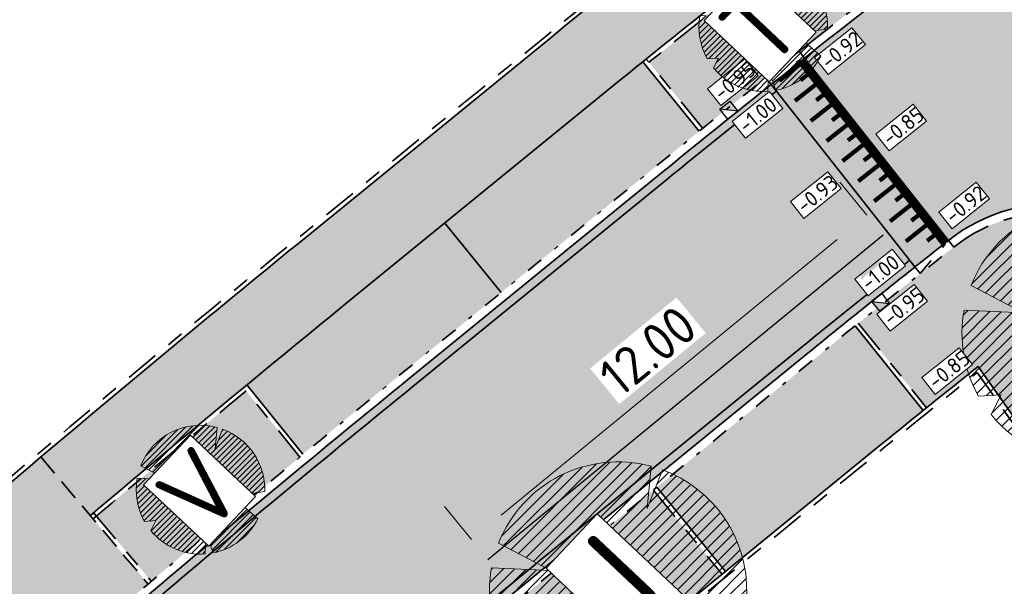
# Model space of a CAD drawing. Header units: metres. Extents: x 104013 to 108981, y 427946 to 428479.
# Tile 9 of 256: x 104450 to 104473, y 428244 to 428257. Entities that reach past the tile are written whole.
import ezdxf

# ---------------------------------------------------------------- set-up
doc = ezdxf.new("R2010")
doc.units = ezdxf.units.M
for name, pattern in [('DASHED', [0.75, 0.5, -0.25]), ('VH-GELEIDEBAND', [6, 2, -2, 0, -2]), ('VH-OPSLUITBAND', [10, 4, -2, 2, -2]), ('VH-TROTTOIRBAND', [15, 5, -2, 2, -2, 2, -2])]:
    doc.linetypes.add(name, pattern=pattern)
doc.layers.get('DefPoints').update_dxf_attribs({"color": 211, "lineweight": 18})
for name, color, linetype, true_color in [('_BUURTONTSLUITINGSWEG', 30, 'Continuous', 0xff7f00), ('N-WE-VH-VERHARDING-AP_GROEN1', 7, 'Continuous', 0xdbffb8), ('N-WE-VH-VERHARDING-AP_INRIT (TEGELS)', 7, 'Continuous', 0x787878), ('N-WE-VH-VERHARDING-AP_PARKEERPLAATS', 7, 'Continuous', 0x889692), ('N-WE-VH-VERHARDING-AP_RIJBAAN-ELEMENT', 7, 'Continuous', 0x7f4f3f), ('N-WE-VH-VERHARDING-AP_VOETPAD (TEGELS)', 7, 'Continuous', 0xdbdbdb)]:
    doc.layers.add(name, color=color, linetype=linetype, true_color=true_color)
for name, color, linetype, lineweight in [('B-XX-AL-M', 10, 'Continuous', 18), ("N-WE-GR-BOOM-S (Acer campestre 'Green Column')", 87, 'Continuous', 0), ("N-WE-GR-BOOM-S (Crataegus monogyna 'Stricta')", 207, 'Continuous', 0), ('N-WE-GR-BOOM-S (Fraxinus angustifolia)', 12, 'Continuous', 0), ("N-WE-GR-BOOM-S (Tilia cordata 'Savaria')", 52, 'Continuous', 0), ('N-WE-GR-SOORTAANDUIDING-T25 (BOMEN)', 7, 'Continuous', 0), ('N-WE-GW-HOOGTE_AFWERKHOOGTE-T25', 7, 'Continuous', 0), ('N-WE-IE-MEUBILAIR_WEGMEUBILAIR_HUISVUIL_OPSTELPLAATS-S', 7, 'Continuous', 25), ('N-WE-RI-HWA_KOLK_TROTTOIRKOLK-S', 150, 'Continuous', 25), ('N-WE-VH-GOOT-G', 170, 'Continuous', 35), ('N-WE-VH-KANTOPSLUITING_ELEMENT_INRIT-G', 7, 'DASHED', 35), ('N-WE-VH-KANTOPSLUITING_GELEIDEBAND-G', 20, 'VH-GELEIDEBAND', 35), ('N-WE-VH-KANTOPSLUITING_OPSLUITBAND-G', 150, 'VH-OPSLUITBAND', 35), ('N-WE-VH-KANTOPSLUITING_TROTTOIRBAND-G', 210, 'VH-TROTTOIRBAND', 35), ('N-WE-VH-PLATEAU_TALUD-S', 7, 'Continuous', 25), ('N-WE-VH-VERHARDING-G', 7, 'Continuous', 35)]:
    doc.layers.add(name, color=color, linetype=linetype, lineweight=lineweight)
doc.layers.add('N-WE-GR-GRAS_KRUIDENRIJK-V', color=7, linetype='Continuous', lineweight=18, true_color=0xa5cd98)
doc.layers.add('N-XX-OG-WATER_SLOOT-GV', color=160, linetype='Continuous')
doc.styles.add('NLCS-ISO-M200-T25', font='NLCS-ISO.ttf', dxfattribs={"height": 0.5})
doc.styles.add('NLCS-ISO-M500-T18', font='NLCS-ISO.ttf', dxfattribs={"height": 0.9})
doc.styles.add('NLCS-ISO-M500-T25', font='NLCS-ISO.ttf', dxfattribs={"height": 1.25})
doc.dimstyles.new('NLCS-M500-T18-PIJL_L2_H1', dxfattribs={"dimscale": 0.5, "dimtxt": 0.9, "dimasz": 1.8, "dimexe": 2, "dimexo": 2, "dimgap": 0.7, "dimtad": 1, "dimzin": 0, "dimdsep": 46, "dimtxsty": 'NLCS-ISO-M500-T18', "dimcen": 2.5, "dimdle": 2, "dimclrd": 256, "dimclre": 256, "dimclrt": 10, "dimadec": 1, "dimazin": 0, "dimtfac": 1, "dimtofl": 0, "dimtmove": 0, "dimatfit": 3, "dimfxl": 2, "dimfxlon": 1, "dimtfill": 1, "dimtfillclr": 256, "dimtolj": 1, "dimtzin": 0, "dimlwd": -1, "dimlwe": -1, "dimarcsym": 0})

# ---------------------------------------------------------------- blocks, each defined once
blk = doc.blocks.new('*U736')
for points, const_width in [([(-0.06010312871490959, -0.07992254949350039), (-4.415891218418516, 3.195704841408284)], 0.2), ([(-4.356427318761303, 2.775559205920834), (-4.176145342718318, 3.015347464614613)], 0.09999999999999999), ([(-4.357015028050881, 2.275559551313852), (-3.936357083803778, 2.835065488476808)], 0.09999999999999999), ([(-3.876892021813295, 2.414940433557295), (-3.69661004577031, 2.654728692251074)], 0.09999999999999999), ([(-3.877479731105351, 1.914940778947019), (-3.456821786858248, 2.474446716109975)], 0.09999999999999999), ([(-3.397356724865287, 2.054321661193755), (-3.217074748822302, 2.294109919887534)], 0.09999999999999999), ([(-3.39794443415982, 1.554322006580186), (-2.977286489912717, 2.113827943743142)], 0.09999999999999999), ([(-2.91782142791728, 1.693702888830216), (-2.737539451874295, 1.933491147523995)], 0.09999999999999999), ([(-2.918409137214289, 1.193703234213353), (-2.497751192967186, 1.753209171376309)], 0.09999999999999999), ([(-2.438286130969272, 1.333084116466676), (-2.258004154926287, 1.572872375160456)], 0.09999999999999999), ([(-2.438873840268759, 0.8330844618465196), (-2.018215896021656, 1.392590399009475)], 0.09999999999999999), ([(-1.958750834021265, 0.9724653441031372), (-1.778468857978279, 1.212253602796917)], 0.09999999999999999), ([(-1.959338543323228, 0.4724656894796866), (-1.538680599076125, 1.031971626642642)], 0.09999999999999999), ([(-1.479803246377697, 0.1118469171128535), (-1.059145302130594, 0.6713528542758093)], 0.09999999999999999), ([(-1.479215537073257, 0.611846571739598), (-1.298933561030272, 0.8516348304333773)], 0.09999999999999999), ([(-0.9996802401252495, 0.2512277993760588), (-0.8193982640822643, 0.4910160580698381)], 0.09999999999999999), ([(-1.000267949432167, -0.2487718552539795), (-0.5796100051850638, 0.3107340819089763)], 0.09999999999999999), ([(-0.5207326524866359, -0.6093906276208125), (-0.1000747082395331, -0.04988469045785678)], 0.09999999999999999), ([(-0.5201449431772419, -0.1093909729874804), (-0.3398629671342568, 0.1303972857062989)], 0.09999999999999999)]:
    blk.add_lwpolyline(points, dxfattribs=dict(const_width=const_width))
for points in [[(0, 0), (-4.355788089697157, 3.275627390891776)], [(-0.6009490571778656, -0.7992873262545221), (-4.956860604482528, 2.476347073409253)]]:
    blk.add_lwpolyline(points)
blk = doc.blocks.new('SGR-BOOM_08')
h = blk.add_hatch()
h.set_pattern_fill('ANSI31', color=256, scale=0.1)
h.set_pattern_definition([(45, (0, 0), (-0.2245064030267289, 0.2245064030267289), [])])
h.paths.add_polyline_path([(1.729677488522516, 4.72825667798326), (1.139276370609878, 3.206509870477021), (1.287418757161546, 4.867314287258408, 0.3794379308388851), (-4.677869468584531, 1.861647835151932), (-2.630086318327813, 0.7854955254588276), (-4.954333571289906, 0.8959767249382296, 0.1748934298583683), (-4.384991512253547, -2.473872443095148), (-3.501537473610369, -2.418451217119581), (-3.897906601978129, -3.186615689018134, 0.2439594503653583), (0.3605688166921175, -5.021771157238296), (0.4192016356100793, -3.330164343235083), (0.9916979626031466, -4.936064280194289, 0.2301548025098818), (4.494088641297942, -2.269661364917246), (2.562831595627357, -0.5501398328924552), (5.033028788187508, -0.1296790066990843, 0.3219437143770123)])
h.paths.add_polyline_path([(0.15, 0, -1), (-0.15, 0, -1)], flags=16)
at = {"ltscale": 20, "flags": 128}
for points in [[(1.287419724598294, 4.867325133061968), (1.139276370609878, 3.206509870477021), (1.729681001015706, 4.728265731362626)], [(-4.954350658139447, 0.8959775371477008), (-2.630086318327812, 0.7854955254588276), (-4.677881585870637, 1.861654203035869)], [(5.033035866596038, -0.1296778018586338), (2.562831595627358, -0.5501398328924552), (4.494110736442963, -2.269681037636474)], [(-3.897908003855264, -3.186618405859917), (-3.501537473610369, -2.418451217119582), (-4.385006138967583, -2.473873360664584)], [(0.991715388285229, -4.936113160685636), (0.4192016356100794, -3.330164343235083), (0.3605683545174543, -5.021784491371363)]]:
    blk.add_lwpolyline(points, dxfattribs=at)
blk.add_lwpolyline([(5.033028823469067, -0.129677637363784, 0.3219436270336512), (1.729677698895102, 4.72825660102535, 0.3219436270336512)], format="xyb", dxfattribs=at)
blk.add_circle((0, 0), 0.15)
at = {"ltscale": 20}
for start, end in [(75.18440999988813, 158.298953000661), (169.7490490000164, 209.4302330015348), (281.3600670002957, 333.2046490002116), (219.2666920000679, 274.1068389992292)]:
    blk.add_arc((0, 0), 5.034699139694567, start, end, dxfattribs=at)
blk = doc.blocks.new('Trottoirkolk')
h = blk.add_hatch(color=256)
h.paths.add_polyline_path([(-0.02059036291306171, 0.1806648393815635), (0.003681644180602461, 0.1887333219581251), (0.2107676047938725, 0.02402117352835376), (0.02402117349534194, -0.2107676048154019)])
h.paths.add_polyline_path([(-0.02402117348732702, 0.2107676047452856), (0.003681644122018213, 0.1887333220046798), (-0.02059036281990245, 0.1806648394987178)])
blk.add_lwpolyline([(0.02402117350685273, -0.2107676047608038), (-0.2107676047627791, -0.02402117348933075), (-0.02402117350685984, 0.2107676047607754), (0.2107676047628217, 0.02402117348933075)], close=True)
blk.add_lwpolyline([(0.02402117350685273, -0.2107676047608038), (-0.02402117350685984, 0.2107676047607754)])
blk = doc.blocks.new('N-SIE-CONTAINER_HUISVUIL_OPSTELPLAATS')
h = blk.add_hatch(color=256)
h.dxf.hatch_style = 1
h.paths.add_polyline_path([(0.2700000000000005, 0.4487500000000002), (0.2900000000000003, 0.4437500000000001), (0.2975000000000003, 0.4737500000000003), (0.2975000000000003, 0.5037499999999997), (0.2725000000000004, 0.5037500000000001), (0.2525000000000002, 0.4962500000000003), (0.2475000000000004, 0.4812500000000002), (0.2675000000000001, 0.4787500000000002), (-0.3641666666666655, 0.4787499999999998), (-0.3074999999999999, 0.4687499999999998), (-0.2149999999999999, -0.5337500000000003), (0.07750000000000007, -0.5037500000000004), (0.1200000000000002, -0.5687500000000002), (0.1625, -0.59875), (0.2175000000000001, -0.58125), (0.2425000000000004, -0.5137500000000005), (0.24, -0.4537500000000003), (0.1950000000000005, -0.41625)])
blk = doc.blocks.new('*D2856')
at = {"layer": 'B-XX-AL-M', "transparency": 16777216}
for p, q in [((104469.6258575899, 428252.429704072), (104468.9917738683, 428253.202968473)), ((104468.9299196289, 428251.8590287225), (104461.0426227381, 428245.3913747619)), ((104460.3466847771, 428244.8206994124), (104459.7126010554, 428245.5939638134))]:
    blk.add_line(p, q, dxfattribs=at)
for points in [[(104468.8348070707, 428251.9750183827), (104469.0250321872, 428251.7430390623), (104469.6258575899, 428252.429704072)], [(104460.9475101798, 428245.5073644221), (104461.1377352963, 428245.2753851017), (104460.3466847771, 428244.8206994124)]]:
    blk.add_solid(points, dxfattribs=at)
at = {"layer": 'DefPoints', "color": 0, "transparency": 16777216}
for p in [(104470.0063822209, 428251.9656547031), (104460.3466847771, 428244.8206994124), (104460.727209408, 428244.3566500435)]:
    blk.add_point(p, dxfattribs=at)
at = {"layer": 'B-XX-AL-M', "color": 10, "transparency": 16777216, "insert": (104464.4862080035, 428249.2497204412), "char_height": 0.9, "attachment_point": 5, "rotation": 39.35205889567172, "style": 'NLCS-ISO-M500-T18', "bg_fill": 3, "box_fill_scale": 1.1, "bg_fill_color": 256, "bg_fill_true_color": 13158600, "bg_fill_transparency": 0}
blk.add_mtext('\\A1;12.00', dxfattribs=at)

msp = doc.modelspace()

# ---------------------------------------------------------------- hatches: boundary and pattern name
at = {"layer": '_BUURTONTSLUITINGSWEG'}
h = msp.add_hatch(color=256, dxfattribs=at)
h.dxf.hatch_style = 1
edge = h.paths.add_edge_path()
edge.add_line((104489.0612816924, 428264.6050860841), (104486.024673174, 428269.1307361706))
edge.add_arc((104645.2655382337, 428031.8039848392), 285.800000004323, 123.8607147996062, 124.3377476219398)
edge.add_arc((104645.2655347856, 428031.8039898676), 285.7999939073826, 124.3377476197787, 124.6039413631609)
edge.add_arc((104480.6880118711, 428270.3375837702), 4.00000000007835, 217.4370892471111, 304.60394134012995, ccw=False)
edge.add_line((104477.5119267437, 428267.9060239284), (104477.3475978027, 428268.1206691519))
edge.add_arc((104645.2655408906, 428031.8039809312), 289.9000047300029, 125.3962002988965, 126.562672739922)
edge.add_line((104472.5716076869, 428264.6533274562), (104472.6120630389, 428264.6004849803))
edge.add_arc((104469.4359779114, 428262.1689251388), 3.999999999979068, -52.64676301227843, 37.43708924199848, ccw=False)
edge.add_arc((104645.2655382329, 428031.803984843), 285.8000000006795, 127.353236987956, 128.2921959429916)
edge.add_line((104468.1632422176, 428256.1171961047), (104471.5404553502, 428251.8397048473))
edge.add_arc((104474.0191438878, 428248.7002617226), 3.999999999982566, 56.10870031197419, 128.2921959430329, ccw=False)
edge.add_arc((104645.265537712, 428031.8039854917), 277.599999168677, 126.17408999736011, 127.50617779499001, ccw=False)
edge.add_arc((104485.2280856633, 428257.0978735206), 3.999999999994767, 125.38807189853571, 197.5715675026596, ccw=False)
edge.add_arc((104645.2655268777, 428031.8040011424), 280.3499801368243, 124.3377475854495, 125.3880718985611, ccw=False)
edge.add_arc((104645.2655382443, 428031.803984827), 280.3500000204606, 123.86071480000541, 124.33774762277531, ccw=False)
edge = h.paths.add_edge_path()
edge.add_line((104482.7092869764, 428253.7293498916), (104481.959595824, 428254.7920170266))
edge.add_arc((104485.2280856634, 428257.0978735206), 4.000000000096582, 197.5715675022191, 215.2022302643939, ccw=False)
edge.add_arc((104645.2655377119, 428031.8039854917), 277.5999991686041, 126.1740899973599, 127.5061777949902)
edge.add_arc((104474.0191438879, 428248.7002617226), 3.999999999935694, 35.2022302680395, 56.10870031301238, ccw=False)
edge.add_line((104477.287633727, 428251.0061182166), (104477.8065522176, 428250.2705651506))
edge.add_line((104477.8065522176, 428250.2705651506), (104478.3830163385, 428249.4534426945))
edge.add_line((104478.3830163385, 428249.4534426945), (104483.2857510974, 428252.9122274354))
edge.add_line((104483.2857510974, 428252.9122274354), (104482.7092869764, 428253.7293498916))
edge = h.paths.add_edge_path()
edge.add_line((104477.3475978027, 428268.1206691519), (104476.841223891, 428268.7820909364))
edge.add_line((104476.841223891, 428268.7820909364), (104476.2331367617, 428269.5763697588))
edge.add_line((104476.2331367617, 428269.5763697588), (104471.5485938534, 428265.989636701))
edge.add_line((104471.5485938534, 428265.989636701), (104472.1564983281, 428265.1955401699))
edge.add_line((104472.1564983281, 428265.1955401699), (104472.5716076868, 428264.6533274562))
edge.add_arc((104645.2655408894, 428031.8039809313), 289.9000047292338, 125.3962002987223, 126.56267273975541, ccw=False)
h = msp.add_hatch(color=256, dxfattribs=at)
h.dxf.hatch_style = 1
edge = h.paths.add_edge_path()
edge.add_arc((104736.5418261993, 427907.5318125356), 434.3492940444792, 129.1558625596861, 130.1640927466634, ccw=False)
edge.add_line((104462.2797212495, 428244.3397801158), (104468.2435373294, 428249.1961045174))
edge.add_arc((104645.2655382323, 428031.8039848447), 280.3499999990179, 128.4965827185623, 129.1558625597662, ccw=False)
edge.add_line((104470.7566460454, 428251.2185902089), (104471.5404624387, 428251.8396958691))
edge.add_line((104471.5404624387, 428251.8396958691), (104468.1632422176, 428256.1171961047))
edge.add_line((104468.1632422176, 428256.1171961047), (104467.379465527, 428255.4961508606))
edge.add_arc((104645.265538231, 428031.8039848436), 285.7999999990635, 128.4926714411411, 129.1558625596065)
edge.add_line((104464.8022321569, 428253.4222042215), (104458.8384160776, 428248.5658798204))
edge.add_arc((104736.5418262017, 427907.5318125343), 439.7992940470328, 129.1558625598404, 130.1640927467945)
edge.add_arc((104736.5418262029, 427907.5318125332), 439.7992940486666, 130.1640927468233, 132.8843965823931)
edge.add_arc((104596.3549085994, 428058.4733153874), 233.7999999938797, 132.884396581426, 133.2497163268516)
edge.add_arc((104596.3549086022, 428058.4733153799), 233.8000000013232, 133.249716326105, 137.1075754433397)
edge.add_line((104425.0653377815, 428217.6032086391), (104424.38623412, 428216.8690697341))
edge.add_line((104424.38623412, 428216.8690697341), (104428.3949136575, 428213.1767820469))
edge.add_line((104428.3949136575, 428213.1767820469), (104429.0740081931, 428213.9108361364))
edge.add_arc((104596.3549086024, 428058.4733153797), 228.3500000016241, 133.2497163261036, 137.1017433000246, ccw=False)
edge.add_arc((104596.3549086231, 428058.47331537), 228.3500000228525, 132.8843965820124, 133.2497163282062, ccw=False)
edge.add_arc((104736.5418261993, 427907.5318125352), 434.3492940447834, 130.1640927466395, 132.8843965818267, ccw=False)
at = {"layer": 'N-WE-GR-GRAS_KRUIDENRIJK-V'}
h = msp.add_hatch(color=256, dxfattribs=at)
h.dxf.hatch_style = 1
edge = h.paths.add_edge_path()
edge.add_arc((104373.2366984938, 428241.0141514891), 5.800000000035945, 46.82898305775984, 62.57327244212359)
edge.add_line((104375.9082590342, 428246.1622350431), (104368.0113809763, 428250.2602625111))
edge.add_arc((104344.5646627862, 428263.4504097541), 26.90220396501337, 314.8520581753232, 330.639706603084, ccw=False)
edge.add_arc((105113.7162214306, 429019.9447252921), 1079.013356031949, 225.9533028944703, 233.8685480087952)
edge.add_line((104477.4869942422, 428148.4619698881), (104479.8503702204, 428150.4867124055))
edge.add_arc((104476.076863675, 428154.8913291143), 5.799999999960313, 310.5871998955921, 413.6057078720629)
edge.add_arc((105113.7162214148, 429019.9447252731), 1068.863356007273, 229.2308492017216, 233.6057078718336, ccw=False)
edge.add_arc((105113.7131756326, 429019.9412296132), 1068.858719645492, 228.0441306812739, 229.2308504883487, ccw=False)
edge.add_arc((105450.9912384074, 429389.8715983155), 1569.454989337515, 226.8290177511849, 227.9163463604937, ccw=False)
edge = h.paths.add_edge_path(flags=16)
edge.add_arc((104372.3336519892, 428241.6882637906), 1.999999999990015, 135.6742010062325, 226.3900037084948, ccw=False)
edge.add_line((104370.9028956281, 428243.0857387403), (104371.9510837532, 428244.1588898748))
edge.add_arc((104373.3818401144, 428242.761414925), 2.000000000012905, 46.39100407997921, 135.6742010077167, ccw=False)
edge.add_arc((105113.7162214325, 429019.944725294), 1071.363356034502, 226.3910040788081, 233.5858178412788)
edge.add_arc((104476.5483053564, 428156.1589064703), 1.999999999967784, -49.41280010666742, 53.585817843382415, ccw=False)
edge.add_line((104477.8495145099, 428154.6400731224), (104476.6804758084, 428153.6385387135))
edge.add_arc((104475.3792666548, 428155.1573720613), 2.000000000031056, 233.5673608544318, 310.5871998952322, ccw=False)
edge.add_arc((105113.7162214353, 429019.9447252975), 1076.863356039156, 226.3900037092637, 233.56736085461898, ccw=False)
at = {"layer": 'N-WE-VH-VERHARDING-AP_GROEN1'}
h = msp.add_hatch(color=256, dxfattribs=at)
h.dxf.hatch_style = 1
edge = h.paths.add_edge_path()
edge.add_line((104443.6121019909, 428235.8480555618), (104442.2808895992, 428237.3406619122))
edge.add_arc((104736.5418259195, 427907.5318128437), 441.999293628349, 131.739872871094, 132.2886757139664)
edge.add_line((104439.1353899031, 428234.5070219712), (104438.3881300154, 428233.8257741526))
edge.add_line((104438.3881300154, 428233.8257741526), (104439.7375702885, 428232.3496421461))
edge.add_line((104439.7375702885, 428232.3496421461), (104440.5059423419, 428233.0500673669))
edge.add_arc((104736.5418261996, 427907.5318125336), 439.9992940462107, 131.7399229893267, 132.2843069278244, ccw=False)
edge = h.paths.add_edge_path()
edge.add_line((104464.5092097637, 428256.0162720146), (104465.7720893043, 428254.4653910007))
edge.add_arc((104645.2655378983, 428031.8039852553), 285.9999994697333, 128.4925312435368, 128.8732371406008, ccw=False)
edge.add_line((104467.2555303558, 428255.6531239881), (104467.2544470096, 428255.6544961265))
edge.add_line((104467.2544470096, 428255.6544961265), (104467.262255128, 428255.6584715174))
edge.add_arc((104645.2655538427, 428031.8039651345), 286.0000251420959, 128.3122294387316, 128.4908100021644, ccw=False)
edge.add_line((104467.9608325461, 428256.2121873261), (104470.0215598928, 428257.8251299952))
edge.add_line((104470.0215598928, 428257.8251299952), (104468.7966409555, 428259.4061120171))
edge.add_line((104468.7966409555, 428259.4061120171), (104466.721488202, 428257.7819089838))
edge.add_arc((104645.2655378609, 428031.8039853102), 287.9999994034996, 128.3120903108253, 128.8751998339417)
edge = h.paths.add_edge_path()
edge.add_line((104456.3165203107, 428246.7561582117), (104455.0540470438, 428248.3065403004))
edge.add_arc((104696.7491146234, 427955.1139957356), 379.9715435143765, 129.500673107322, 130.1912092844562)
edge.add_line((104451.5380913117, 428245.3723770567), (104452.8279972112, 428243.8439324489))
edge.add_arc((104736.5418267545, 427907.5318118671), 439.9992949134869, 129.5593164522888, 130.1510709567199, ccw=False)
h = msp.add_hatch(color=256, dxfattribs=at)
h.dxf.hatch_style = 1
h.paths.add_polyline_path([(104478.1473943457, 428248.9200738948, 0.4142135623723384), (104478.2195918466, 428249.3381498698), (104477.1242092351, 428250.8908253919, 0.4300989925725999), (104471.6643897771, 428251.682732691, 0.001136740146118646), (104470.6664082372, 428250.8911051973), (104472.2381258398, 428248.8829441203), (104474.1843504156, 428246.1242228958), (104474.5520555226, 428246.3836317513)])
edge = h.paths.add_edge_path()
edge.add_line((104482.989692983, 428242.0562452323), (104479.0266490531, 428239.2603942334))
edge.add_line((104479.0266490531, 428239.2603942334), (104479.7067500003, 428238.2963693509))
edge.add_line((104479.7067500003, 428238.2963693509), (104481.0072561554, 428238.0570180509))
edge.add_line((104481.0072561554, 428238.0570180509), (104483.3602831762, 428241.06352415))
edge.add_arc((104482.7302902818, 428241.5565849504), 0.7999999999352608, 321.9516668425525, 393.3513580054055)
edge.add_arc((104483.1626149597, 428241.8110963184), 0.3000000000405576, 38.14741365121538, 125.1981960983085)
h = msp.add_hatch(color=256, dxfattribs=at)
h.dxf.hatch_style = 1
h.paths.add_polyline_path([(104470.6664082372, 428250.8911051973, 0.001419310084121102), (104469.4254192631, 428249.8963392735), (104471.0266715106, 428247.9117758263, -0.001398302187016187), (104472.2381258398, 428248.8829441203)])
h = msp.add_hatch(color=256, dxfattribs=at)
h.dxf.hatch_style = 1
edge = h.paths.add_edge_path()
edge.add_line((104461.3601115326, 428243.3303137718), (104462.9841298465, 428241.3643115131))
edge.add_arc((104736.5419270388, 427907.531696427), 431.5994477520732, 129.1558625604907, 129.3327672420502, ccw=False)
edge.add_line((104464.0161634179, 428242.2073475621), (104466.2258188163, 428244.0066658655))
edge.add_line((104466.2258188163, 428244.0066658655), (104464.6156668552, 428245.9840152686))
edge.add_line((104464.6156668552, 428245.9840152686), (104462.4060076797, 428244.1846938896))
edge.add_arc((104736.5418264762, 427907.5318121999), 434.1492944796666, 129.1558625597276, 129.3340922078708)
at = {"layer": 'N-WE-VH-VERHARDING-AP_INRIT (TEGELS)'}
h = msp.add_hatch(color=256, dxfattribs=at)
h.dxf.hatch_style = 1
h.paths.add_polyline_path([(104452.7515698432, 428243.779443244), (104450.2361521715, 428246.7598247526, 0.00337926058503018), (104445.6771047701, 428242.8589618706), (104448.1927542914, 428239.8783056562, -0.003409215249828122)])
at = {"layer": 'N-WE-VH-VERHARDING-AP_PARKEERPLAATS'}
h = msp.add_hatch(color=256, dxfattribs=at)
h.dxf.hatch_style = 1
h.paths.add_polyline_path([(104463.3660557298, 428252.5106494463), (104465.6923491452, 428254.4049458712), (104464.3694687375, 428256.029511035), (104462.0431753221, 428254.1352146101), (104457.3861221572, 428250.3493714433), (104455.0675878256, 428248.4482816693), (104456.3871754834, 428246.8277601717), (104458.7134688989, 428248.7220565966)])
h = msp.add_hatch(color=256, dxfattribs=at)
h.dxf.hatch_style = 1
h.paths.add_polyline_path([(104470.9490833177, 428247.8486868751), (104469.3478309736, 428249.8332504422), (104464.6932433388, 428246.047117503), (104466.3033950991, 428244.0697683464)])
at = {"layer": 'N-WE-VH-VERHARDING-AP_RIJBAAN-ELEMENT'}
h = msp.add_hatch(color=256, dxfattribs=at)
h.dxf.hatch_style = 1
edge = h.paths.add_edge_path()
edge.add_line((104489.0612816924, 428264.6050860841), (104486.024673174, 428269.1307361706))
edge.add_arc((104645.2655382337, 428031.8039848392), 285.800000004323, 123.8607147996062, 124.3377476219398)
edge.add_arc((104645.2655347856, 428031.8039898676), 285.7999939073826, 124.3377476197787, 124.6039413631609)
edge.add_arc((104480.6880118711, 428270.3375837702), 4.00000000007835, 217.4370892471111, 304.60394134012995, ccw=False)
edge.add_line((104477.5119267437, 428267.9060239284), (104477.3475978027, 428268.1206691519))
edge.add_arc((104645.2655408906, 428031.8039809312), 289.9000047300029, 125.3962002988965, 126.562672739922)
edge.add_line((104472.5716076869, 428264.6533274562), (104472.6120630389, 428264.6004849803))
edge.add_arc((104469.4359779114, 428262.1689251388), 3.999999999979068, -52.64676301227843, 37.43708924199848, ccw=False)
edge.add_arc((104645.2655382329, 428031.803984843), 285.8000000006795, 127.353236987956, 128.2921959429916)
edge.add_line((104468.1632422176, 428256.1171961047), (104471.5404553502, 428251.8397048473))
edge.add_arc((104474.0191438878, 428248.7002617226), 3.999999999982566, 56.10870031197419, 128.2921959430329, ccw=False)
edge.add_arc((104645.265537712, 428031.8039854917), 277.599999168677, 126.17408999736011, 127.50617779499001, ccw=False)
edge.add_arc((104485.2280856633, 428257.0978735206), 3.999999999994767, 125.38807189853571, 197.5715675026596, ccw=False)
edge.add_arc((104645.2655268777, 428031.8040011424), 280.3499801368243, 124.3377475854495, 125.3880718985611, ccw=False)
edge.add_arc((104645.2655382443, 428031.803984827), 280.3500000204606, 123.86071480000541, 124.33774762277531, ccw=False)
edge = h.paths.add_edge_path()
edge.add_line((104482.7092869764, 428253.7293498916), (104481.959595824, 428254.7920170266))
edge.add_arc((104485.2280856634, 428257.0978735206), 4.000000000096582, 197.5715675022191, 215.2022302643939, ccw=False)
edge.add_arc((104645.2655377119, 428031.8039854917), 277.5999991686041, 126.1740899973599, 127.5061777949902)
edge.add_arc((104474.0191438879, 428248.7002617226), 3.999999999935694, 35.2022302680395, 56.10870031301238, ccw=False)
edge.add_line((104477.287633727, 428251.0061182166), (104477.8065522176, 428250.2705651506))
edge.add_line((104477.8065522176, 428250.2705651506), (104478.3830163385, 428249.4534426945))
edge.add_line((104478.3830163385, 428249.4534426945), (104483.2857510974, 428252.9122274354))
edge.add_line((104483.2857510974, 428252.9122274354), (104482.7092869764, 428253.7293498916))
edge = h.paths.add_edge_path()
edge.add_line((104477.3475978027, 428268.1206691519), (104476.841223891, 428268.7820909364))
edge.add_line((104476.841223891, 428268.7820909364), (104476.2331367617, 428269.5763697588))
edge.add_line((104476.2331367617, 428269.5763697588), (104471.5485938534, 428265.989636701))
edge.add_line((104471.5485938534, 428265.989636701), (104472.1564983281, 428265.1955401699))
edge.add_line((104472.1564983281, 428265.1955401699), (104472.5716076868, 428264.6533274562))
edge.add_arc((104645.2655408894, 428031.8039809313), 289.9000047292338, 125.3962002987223, 126.56267273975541, ccw=False)
h = msp.add_hatch(color=256, dxfattribs=at)
h.dxf.hatch_style = 1
edge = h.paths.add_edge_path()
edge.add_arc((104736.5418261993, 427907.5318125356), 434.3492940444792, 129.1558625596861, 130.1640927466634, ccw=False)
edge.add_line((104462.2797212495, 428244.3397801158), (104468.2435373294, 428249.1961045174))
edge.add_arc((104645.2655382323, 428031.8039848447), 280.3499999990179, 128.4965827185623, 129.1558625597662, ccw=False)
edge.add_line((104470.7566460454, 428251.2185902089), (104471.5404624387, 428251.8396958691))
edge.add_line((104471.5404624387, 428251.8396958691), (104468.1632422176, 428256.1171961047))
edge.add_line((104468.1632422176, 428256.1171961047), (104467.379465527, 428255.4961508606))
edge.add_arc((104645.265538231, 428031.8039848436), 285.7999999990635, 128.4926714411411, 129.1558625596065)
edge.add_line((104464.8022321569, 428253.4222042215), (104458.8384160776, 428248.5658798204))
edge.add_arc((104736.5418262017, 427907.5318125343), 439.7992940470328, 129.1558625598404, 130.1640927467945)
edge.add_arc((104736.5418262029, 427907.5318125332), 439.7992940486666, 130.1640927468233, 132.8843965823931)
edge.add_arc((104596.3549085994, 428058.4733153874), 233.7999999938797, 132.884396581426, 133.2497163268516)
edge.add_arc((104596.3549086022, 428058.4733153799), 233.8000000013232, 133.249716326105, 137.1075754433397)
edge.add_line((104425.0653377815, 428217.6032086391), (104424.38623412, 428216.8690697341))
edge.add_line((104424.38623412, 428216.8690697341), (104428.3949136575, 428213.1767820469))
edge.add_line((104428.3949136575, 428213.1767820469), (104429.0740081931, 428213.9108361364))
edge.add_arc((104596.3549086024, 428058.4733153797), 228.3500000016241, 133.2497163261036, 137.1017433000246, ccw=False)
edge.add_arc((104596.3549086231, 428058.47331537), 228.3500000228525, 132.8843965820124, 133.2497163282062, ccw=False)
edge.add_arc((104736.5418261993, 427907.5318125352), 434.3492940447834, 130.1640927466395, 132.8843965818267, ccw=False)
at = {"layer": 'N-WE-VH-VERHARDING-AP_VOETPAD (TEGELS)'}
h = msp.add_hatch(color=256, dxfattribs=at)
h.dxf.hatch_style = 1
edge = h.paths.add_edge_path()
edge.add_line((104466.7379963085, 428257.9223759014), (104468.8144336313, 428259.5464220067))
edge.add_line((104468.8144336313, 428259.5464220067), (104467.711997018, 428260.9693181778))
edge.add_line((104467.711997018, 428260.9693181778), (104465.6225864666, 428259.3351253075))
edge.add_arc((104645.2655382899, 428031.8039847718), 289.9000000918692, 128.2921959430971, 129.1558625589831)
edge.add_line((104462.2133603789, 428256.6014718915), (104456.2495443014, 428251.7451474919))
edge.add_arc((104736.5418266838, 427907.531811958), 443.8992947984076, 129.1558625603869, 130.164092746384)
edge.add_line((104450.2361521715, 428246.7598247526), (104451.3971141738, 428245.3842640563))
edge.add_arc((104736.5418543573, 427907.5317788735), 442.099337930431, 129.1556388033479, 130.1640927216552, ccw=False)
edge.add_line((104457.3874614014, 428250.3504619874), (104463.3499382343, 428255.2056958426))
edge.add_arc((104645.2655382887, 428031.8039847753), 288.100000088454, 128.2921959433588, 129.1558625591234, ccw=False)

# ---------------------------------------------------------------- linework, layer by layer
at = {"layer": 'N-WE-VH-GOOT-G', "ltscale": 0.2}
for points in [[(104425.2124449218, 428217.4677087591, -0.01683376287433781), (104436.2970044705, 428228.6215664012, -0.001594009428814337), (104437.3851213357, 428229.6386352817, -0.01187012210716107), (104453.0095613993, 428243.4737630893, -0.004399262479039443), (104458.9647025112, 428248.4107935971), (104464.9285185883, 428253.2671179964, -0.002893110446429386), (104467.5033987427, 428255.3391761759, -0.002893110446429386)], [(104428.9269009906, 428214.0463360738, -0.01681017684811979), (104439.7571603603, 428224.9432758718, -0.001594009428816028), (104440.8217541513, 428225.9383576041, -0.01187012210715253), (104456.2667047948, 428239.6145511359, -0.004399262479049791), (104462.1534348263, 428244.4948663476), (104468.1172509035, 428249.351190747, -0.00287729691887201), (104470.6327128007, 428251.3755649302, -0.00287729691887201)]]:
    msp.add_lwpolyline(points, format="xyb", dxfattribs=at)
at = {"layer": 'N-WE-VH-KANTOPSLUITING_ELEMENT_INRIT-G', "flags": 128}
msp.add_lwpolyline([(104450.2361521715, 428246.7598247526), (104452.7515698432, 428243.779443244)], dxfattribs=at)
at = {"layer": 'N-WE-VH-KANTOPSLUITING_GELEIDEBAND-G', "ltscale": 0.2, "flags": 128}
for points in [[(104424.239126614, 428217.0045665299, -0.01790436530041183), (104436.0229327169, 428228.912916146, -0.00159400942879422), (104437.1129127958, 428229.9317265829, -0.0118701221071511), (104452.7515698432, 428243.779443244, -0.0043992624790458), (104458.7121296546, 428248.7209660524), (104464.6759457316, 428253.5772904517, -0.003768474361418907), (104468.0393077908, 428256.2741682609, -0.003768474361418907)], [(104428.5420211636, 428213.0412852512, -0.01790436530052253), (104440.031232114, 428224.6519261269, -0.001594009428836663), (104441.0939626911, 428225.645266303, -0.01187012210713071), (104456.5246963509, 428239.3088709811, -0.004399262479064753), (104462.406007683, 428244.1846938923), (104468.3698237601, 428249.0410182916, -0.003768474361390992), (104471.6643897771, 428251.682732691, -0.003768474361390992)]]:
    msp.add_lwpolyline(points, format="xyb", dxfattribs=at)
for points in [[(104467.2544470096, 428255.6544961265), (104468.1632422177, 428256.1171961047)], [(104470.8795289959, 428251.0630605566), (104471.5404624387, 428251.8396958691)]]:
    msp.add_lwpolyline(points, dxfattribs=at)
at = {"layer": 'N-WE-VH-KANTOPSLUITING_OPSLUITBAND-G', "ltscale": 0.2, "flags": 128}
msp.add_lwpolyline([(104440.636397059, 428258.0253812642), (104462.8725583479, 428277.1576490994), (104472.4304924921, 428264.6731476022, 0.01122786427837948), (104462.1502171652, 428256.6790150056), (104456.1864010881, 428251.8226906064, 0.00439926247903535), (104450.1716542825, 428246.8362447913, 0.0118701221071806), (104434.3908273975, 428232.8626395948, 0.001594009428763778), (104433.2822151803, 428231.826413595, 0.02232039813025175), (104418.4773832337, 428216.5985378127, -0.00471946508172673), (104403.4368163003, 428229.865421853, -0.004276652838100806), (104383.7486513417, 428247.9530976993), (104393.368558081, 428258.4242224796), (104419.0419914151, 428279.5037020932), (104435.1526088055, 428263.4796903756), (104436.7212273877, 428262.5757223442)], format="xyb", close=True, dxfattribs=at)
for points in [[(104468.8756801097, 428259.4673722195, 0.00483138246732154), (104464.5092097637, 428256.0162720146, 0.00483138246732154)], [(104539.1589764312, 428195.0512090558), (104519.8471293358, 428210.2514770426), (104505.640309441, 428221.4876180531), (104504.3284163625, 428219.8107286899), (104481.1869754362, 428237.9222621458), (104479.6485449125, 428238.2054021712), (104472.2175501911, 428248.7386382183, 0.002516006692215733), (104470.0431189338, 428246.9861257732), (104464.0793066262, 428242.1298044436, 0.0162702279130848), (104442.8973486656, 428223.7035405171, 0.02364927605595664), (104427.9790972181, 428208.4727691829, 0.01799618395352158), (104488.1114951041, 428161.2591801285, 0.002441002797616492), (104496.0523423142, 428155.5296215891), (104496.9037081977, 428156.2600459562), (104501.4996587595, 428160.2300147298), (104517.9124934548, 428174.3229666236), (104529.2105309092, 428183.9510444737), (104533.6448810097, 428192.4962189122), (104533.6448810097, 428192.4962189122), (104536.1853242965, 428197.391757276)], [(104455.0536248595, 428248.3070587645, 0.00264680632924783), (104451.4616120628, 428245.3078440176)]]:
    msp.add_lwpolyline(points, format="xyb", dxfattribs=at)
for points in [[(104465.7720893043, 428254.4653910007), (104464.4470118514, 428256.0926542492)], [(104469.4254080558, 428249.8963531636), (104471.0266602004, 428247.911789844)], [(104456.3165203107, 428246.7561582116), (104455.0536248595, 428248.3070587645)], [(104464.6156668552, 428245.9840152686), (104466.2258188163, 428244.0066658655)], [(104451.473541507, 428245.4487533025), (104452.8279972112, 428243.8439324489)]]:
    msp.add_lwpolyline(points, dxfattribs=at)
at = {"layer": 'N-WE-VH-KANTOPSLUITING_TROTTOIRBAND-G', "ltscale": 0.2, "flags": 128}
for points in [[(104468.0393077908, 428256.2741682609, -0.004097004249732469), (104471.7415415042, 428259.1482668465)], [(104474.5520555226, 428246.3836317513), (104478.1473943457, 428248.9200738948, 0.4142135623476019), (104478.2195918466, 428249.3381498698), (104477.1242092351, 428250.8908253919, 0.4300989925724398), (104471.6643897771, 428251.682732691, 0.4300989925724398)]]:
    msp.add_lwpolyline(points, format="xyb", dxfattribs=at)
at = {"layer": 'N-WE-VH-VERHARDING-G', "ltscale": 0.2, "flags": 128}
msp.add_lwpolyline([(104440.6469782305, 428258.1664062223), (104462.8875969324, 428277.3025092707), (104472.5716076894, 428264.6533274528, 0.01131540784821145), (104462.2133603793, 428256.6014718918), (104456.2495443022, 428251.7451474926, 0.00439926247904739), (104450.2361521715, 428246.7598247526, 0.0118701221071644), (104434.4588795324, 428232.7893667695, 0.001594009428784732), (104433.3507331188, 428231.7535761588, 0.0224241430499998), (104418.486578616, 428216.4583374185, -0.004742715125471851), (104403.3698776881, 428229.7911303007, -0.004292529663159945), (104383.6079350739, 428247.9477408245), (104393.2996709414, 428258.4970505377), (104419.0484094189, 428279.6383603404), (104435.2138626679, 428263.5598075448), (104436.7859189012, 428262.6538584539)], format="xyb", close=True, dxfattribs=at)
for points in [[(104468.8144336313, 428259.5464220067, 0.006056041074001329), (104463.3499382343, 428255.2056958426), (104457.3861221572, 428250.3493714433, 0.004399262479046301), (104451.3971141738, 428245.3842640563)], [(104423.9536597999, 428216.3981374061, -0.0185883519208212), (104436.1599685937, 428228.7672412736, -0.001594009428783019), (104437.2490170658, 428229.7851809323, -0.01187012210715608), (104452.8805656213, 428243.6266031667, -0.004399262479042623), (104458.8384160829, 428248.5658798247), (104464.80223216, 428253.422204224, -0.007865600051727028), (104471.8628869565, 428258.9892848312, -0.007865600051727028)], [(104428.3949136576, 428213.176782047, -0.0179043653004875), (104439.8941962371, 428224.7976009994, -0.001594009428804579), (104440.9578584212, 428225.7918119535, -0.01187012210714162), (104456.3957005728, 428239.4617110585, -0.004399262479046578), (104462.2797212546, 428244.3397801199), (104468.2435373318, 428249.1961045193, -0.003768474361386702), (104471.5404553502, 428251.8397048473, -0.003768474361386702)], [(104539.1563157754, 428195.1805635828), (104519.9090706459, 428210.3299836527), (104505.6234928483, 428221.6284141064), (104504.3112848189, 428219.9511221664), (104481.2292507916, 428238.0161611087), (104479.7067500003, 428238.2963693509), (104472.2381258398, 428248.8829441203, 0.002611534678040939), (104469.9799757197, 428247.0636688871), (104464.0161634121, 428242.2073475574, 0.0162702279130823), (104442.8292965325, 428223.7768133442, 0.02376308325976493), (104427.8361709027, 428208.462631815, 0.01802033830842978), (104488.0526098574, 428161.1783560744, 0.002460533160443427), (104496.0579923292, 428155.4027090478), (104496.9689499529, 428156.184259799), (104501.5649159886, 428160.1542419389), (104517.9774970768, 428174.246976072), (104529.2902812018, 428183.8876208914), (104533.7336415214, 428192.4501583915), (104536.3122029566, 428197.41915199), (104536.3122029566, 428197.41915199)]]:
    msp.add_lwpolyline(points, format="xyb", dxfattribs=at)
at = {"layer": 'N-WE-VH-VERHARDING-G', "flags": 128}
for points in [[(104468.1632422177, 428256.1171961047), (104468.0393077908, 428256.2741682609)], [(104465.6923491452, 428254.4049458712), (104464.3694687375, 428256.029511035)], [(104471.5404553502, 428251.8397048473), (104468.1632422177, 428256.1171961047)], [(104467.3783814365, 428255.4975239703), (104467.2544470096, 428255.6544961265)], [(104467.379465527, 428255.4961508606), (104470.7555478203, 428251.2199812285)], [(104461.0397623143, 428250.6163530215), (104459.7168819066, 428252.2409181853)], [(104471.5404624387, 428251.8396958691), (104471.6643897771, 428251.682732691)], [(104470.7556016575, 428251.2200237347), (104470.8795289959, 428251.0630605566)], [(104456.3871754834, 428246.8277601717), (104455.0675878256, 428248.4482816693)]]:
    msp.add_lwpolyline(points, dxfattribs=at)
at = {"layer": 'N-WE-VH-VERHARDING-G', "ltscale": 0.2, "flags": 128}
for points in [[(104469.3475820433, 428249.8335589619), (104470.9488341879, 428247.8489956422)], [(104464.693209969, 428246.0471584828), (104466.3033619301, 428244.0698090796)]]:
    msp.add_lwpolyline(points, dxfattribs=at)
at = {"layer": 'N-WE-VH-VERHARDING-G'}
msp.add_arc((104474.0191438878, 428248.7002617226), 3.999999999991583, 35.20223026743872, 128.2921959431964, dxfattribs=at)
at = {"layer": 'N-WE-VH-VERHARDING-G', "ltscale": 0.2}
msp.add_arc((105113.7162214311, 429019.9447252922), 1079.013356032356, 225.9533028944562, 233.8685480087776, dxfattribs=at)
at = {"layer": 'N-XX-OG-WATER_SLOOT-GV'}
msp.add_lwpolyline([(104476.6804758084, 428153.6385387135, -0.349312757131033), (104474.1915120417, 428153.5482608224, -0.03132737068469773), (104370.9541602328, 428240.2401607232, -0.417877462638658), (104370.9028956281, 428243.0857387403), (104371.9510837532, 428244.1588898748, -0.4105540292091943), (104374.761306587, 428244.2095420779, 0.03140361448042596), (104477.7355415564, 428157.7684002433, -0.4823353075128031), (104477.8495145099, 428154.6400731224)], format="xyb", close=True, dxfattribs=at)

# ---------------------------------------------------------------- block references
at = {"layer": "N-WE-GR-BOOM-S (Crataegus monogyna 'Stricta')", "color": 7, "lineweight": 13, "ltscale": 2.08, "xscale": 0.3, "yscale": 0.3, "zscale": 0.3}
msp.add_blockref('SGR-BOOM_08', (104453.9840726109, 428245.9913030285), dxfattribs=at)
at = {"layer": 'N-WE-GR-BOOM-S (Fraxinus angustifolia)', "xscale": 0.6, "yscale": 0.6, "zscale": 0.6}
msp.add_blockref('SGR-BOOM_08', (104463.7870770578, 428243.6229202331), dxfattribs=at)
at = {"layer": "N-WE-GR-BOOM-S (Tilia cordata 'Savaria')", "xscale": 0.6, "yscale": 0.6, "zscale": 0.6}
msp.add_blockref('SGR-BOOM_08', (104474.8789279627, 428249.6673337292), dxfattribs=at)
at = {"layer": 'N-WE-IE-MEUBILAIR_WEGMEUBILAIR_HUISVUIL_OPSTELPLAATS-S', "rotation": 219.3520588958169}
msp.add_blockref('N-SIE-CONTAINER_HUISVUIL_OPSTELPLAATS', (104461.3071577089, 428244.8322128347), dxfattribs=at)
at = {"layer": 'N-WE-RI-HWA_KOLK_TROTTOIRKOLK-S'}
for p, rotation in [((104466.3873178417, 428254.8955201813), 77.1991989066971), ((104469.9499801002, 428250.386101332), 257.1749430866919)]:
    msp.add_blockref('Trottoirkolk', p, dxfattribs=dict(at, rotation=rotation))
at = {"layer": 'N-WE-VH-PLATEAU_TALUD-S', "xscale": -1, "rotation": 271.3484020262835}
msp.add_blockref('*U736', (104468.1632422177, 428256.1171961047), dxfattribs=at)

# ---------------------------------------------------------------- next in the draw order: texts
at = {"layer": 'N-WE-GR-SOORTAANDUIDING-T25 (BOMEN)', "attachment_point": 5, "rotation": 46.7104304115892, "style": 'NLCS-ISO-M500-T25', "bg_fill": 19, "box_fill_scale": 1.1, "bg_fill_color": 256, "bg_fill_transparency": 0}
for s, insert, char_height in [('V', (104453.9611600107, 428245.9659034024), 1.75), ('J', (104463.7890595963, 428243.7573323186), 2.5)]:
    msp.add_mtext_dynamic_manual_height_columns(s, width=1.25, gutter_width=6.25, heights=[0], dxfattribs=dict(at, insert=insert, char_height=char_height))
at = {"layer": 'N-WE-GW-HOOGTE_AFWERKHOOGTE-T25', "char_height": 0.3599999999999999, "width": 0.9778270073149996, "attachment_point": 1, "style": 'NLCS-ISO-M200-T25', "bg_fill": 19, "box_fill_scale": 1.2, "bg_fill_color": 256, "bg_fill_transparency": 0}
for s, insert, rotation in [('-0.92', (104468.5009908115, 428256.115344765), 38.6352310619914), ('-1.00', (104466.566743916, 428254.6179572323), 38.6352310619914), ('-0.85', (104469.9351511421, 428254.3206104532), 38.6352310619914), ('-0.93', (104467.9320659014, 428252.7387627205), 38.632681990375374), ('-0.92', (104471.416332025, 428252.4935424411), 38.6352310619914), ('-1.00', (104469.4426345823, 428250.920807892), 38.6352310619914), ('-0.85', (104471.0169625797, 428248.6103643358), 38.62902227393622)]:
    msp.add_mtext(s, dxfattribs=dict(at, insert=insert, rotation=rotation))

# ---------------------------------------------------------------- next in the draw order: block references
at = {"layer": 'N-WE-IE-MEUBILAIR_WEGMEUBILAIR_HUISVUIL_OPSTELPLAATS-S', "rotation": 219.3520588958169}
msp.add_blockref('N-SIE-CONTAINER_HUISVUIL_OPSTELPLAATS', (104469.4264339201, 428251.4900919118), dxfattribs=at)

# ---------------------------------------------------------------- next in the draw order: texts
at = {"layer": 'N-WE-GW-HOOGTE_AFWERKHOOGTE-T25', "char_height": 0.3599999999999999, "attachment_point": 1, "style": 'NLCS-ISO-M200-T25', "bg_fill": 19, "box_fill_scale": 1.2, "bg_fill_color": 256, "bg_fill_transparency": 0}
for insert, width, rotation in [((104465.9869506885, 428255.3831831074), 0.9778270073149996, 38.6352310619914), ((104469.9583892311, 428250.0956347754), 0.9778270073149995, 38.71569260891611)]:
    msp.add_mtext('-0.95', dxfattribs=dict(at, insert=insert, width=width, rotation=rotation))

# ---------------------------------------------------------------- next in the draw order: linework, layer by layer
at = {"layer": 'N-WE-IE-MEUBILAIR_WEGMEUBILAIR_HUISVUIL_OPSTELPLAATS-S', "flags": 128}
msp.add_lwpolyline([(104460.7272094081, 428244.3566500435), (104470.0063822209, 428251.965654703)], dxfattribs=at)

# ---------------------------------------------------------------- next in the draw order: block references
at = {"layer": "N-WE-GR-BOOM-S (Acer campestre 'Green Column')", "color": 7, "lineweight": 13, "ltscale": 2.08, "xscale": 0.3, "yscale": 0.3, "zscale": 0.3}
msp.add_blockref('SGR-BOOM_08', (104467.1944959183, 428256.8420126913), dxfattribs=at)

# ---------------------------------------------------------------- next in the draw order: texts
at = {"layer": 'N-WE-GR-SOORTAANDUIDING-T25 (BOMEN)', "insert": (104467.1199390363, 428256.8585807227), "char_height": 1.75, "attachment_point": 5, "rotation": 46.7104304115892, "style": 'NLCS-ISO-M500-T25', "bg_fill": 19, "box_fill_scale": 1.1, "bg_fill_color": 256, "bg_fill_transparency": 0}
msp.add_mtext_dynamic_manual_height_columns('T', width=1.25, gutter_width=6.25, heights=[0], dxfattribs=at)

# ---------------------------------------------------------------- next in the draw order: dimensions: what is measured, and where the dimension line sits
at = {"layer": 'B-XX-AL-M'}
dim = msp.add_linear_dim(base=(104460.3466847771, 428244.8206994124), p1=(104470.0063822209, 428251.965654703), p2=(104460.7272094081, 428244.3566500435), angle=219.35205889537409, dimstyle='NLCS-M500-T18-PIJL_L2_H1', dxfattribs=at)
dim.commit()
dim.dimension.update_dxf_attribs({"geometry": '*D2856', "text_midpoint": (104464.9934749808, 428248.6311089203), "dimtype": 161})

doc.saveas('drawing.dxf')
